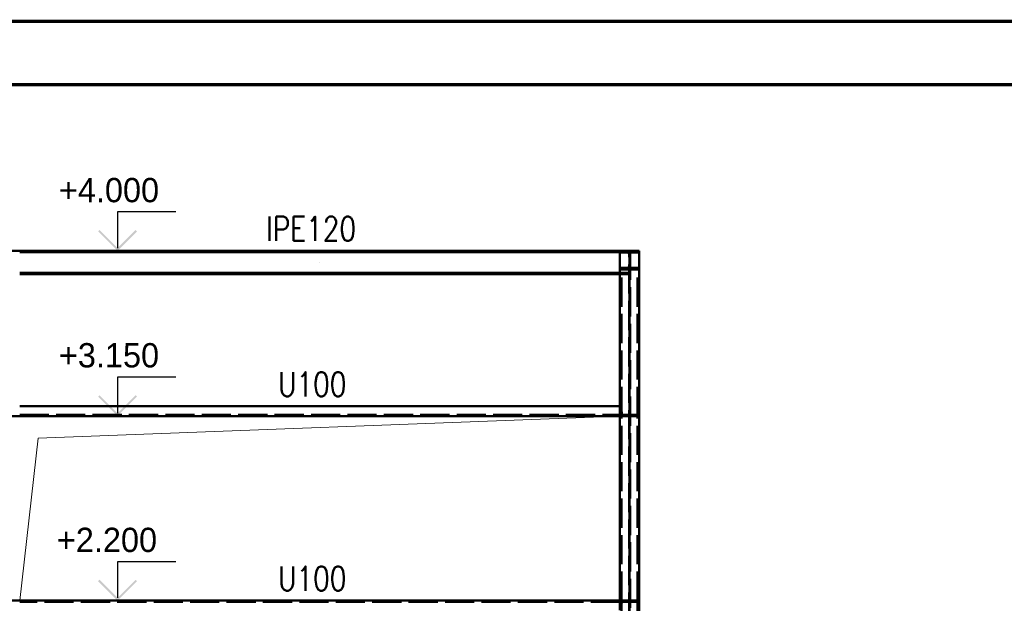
# Paper-space layout 'Layout1' of a CAD drawing. Extents: x -2 to 1083, y -36 to 422.
# Tile 23 of 67: x 445 to 546, y 360 to 420. Entities that reach past the tile are written whole.
import ezdxf
from ezdxf.enums import TextEntityAlignment as Align

# ---------------------------------------------------------------- set-up
doc = ezdxf.new("R2010")
doc.units = 0
doc.linetypes.add('ACAD_ISO02W100', pattern=[15, 12, -3])
doc.linetypes.add('ACAD_ISO04W100', pattern=[30.5, 24, -3, 0.5, -3])
doc.layers.get('DEFPOINTS').update_dxf_attribs({"color": 132, "linetype": 'CONTINUOUS'})
doc.layers.add('RAMECEK_HP', color=251, linetype='CONTINUOUS')
for name, color, linetype, lineweight in [('SS_KOTY-VYSKOVA', 140, 'CONTINUOUS', 25), ('SS_LEMOVÁNÍ', 21, 'CONTINUOUS', 50), ('SS_PODKLADY', 9, 'CONTINUOUS', 13), ('SS_POPIS_PROFILU', 13, 'CONTINUOUS', 25), ('SS_SLOUPY', 143, 'CONTINUOUS', 50), ('SS_VAZNICE', 113, 'CONTINUOUS', 50), ('SS_ZTUŽENÍ', 81, 'CONTINUOUS', 50)]:
    doc.layers.add(name, color=color, linetype=linetype, lineweight=lineweight)
doc.styles.add('ROMANS', font='romans.shx', dxfattribs={"width": 0.8})
doc.styles.add('romans.shx', font='romans.shx', dxfattribs={"height": 5})

# ---------------------------------------------------------------- blocks, each defined once
blk = doc.blocks.new('*U6')
at = {"layer": 'RAMECEK_HP', "lineweight": 35, "const_width": 0.35}
for points in [[(0, 420), (0, 0), (891, 0), (891, 420)], [(6.5, 413.5), (6.5, 6.5), (884.5, 6.5), (884.5, 413.5)]]:
    blk.add_lwpolyline(points, close=True, dxfattribs=at)
at = {"layer": 'DEFPOINTS', "style": 'ROMANS', "width": 0.8}
blk.add_attdef('TISK', text='', height=10, dxfattribs=at).set_placement((891, -33), align=Align.RIGHT)

psp = doc.layouts.get("Layout1")

# ---------------------------------------------------------------- hatches: boundary and pattern name
at = {"layer": 'SS_KOTY-VYSKOVA'}
for points in [[(453.2772, 398.5298), (453.1358, 398.3883), (455.1358, 396.3883), (457.1358, 398.3883), (456.9944, 398.5298), (455.1358, 396.6712)], [(453.2772, 381.5298), (453.1358, 381.3883), (455.1358, 379.3883), (457.1358, 381.3883), (456.9944, 381.5298), (455.1358, 379.6712)], [(453.2772, 362.5298), (453.1358, 362.3883), (455.1358, 360.3883), (457.1358, 362.3883), (456.9944, 362.5298), (455.1358, 360.6712)]]:
    psp.add_hatch(color=256, dxfattribs=at).paths.add_polyline_path(points)

# ---------------------------------------------------------------- linework, layer by layer
for p, q in [((461.1358, 400.3883, 25627.96), (455.1358, 400.3883, 25627.96)), ((455.1358, 400.3883, 25627.96), (455.1358, 396.6712, 25627.96)), ((455.1358, 396.3883), (444.0596, 396.3883)), ((461.1358, 383.3883, 25627.96), (455.1358, 383.3883, 25627.96)), ((455.1358, 383.3883, 25627.96), (455.1358, 379.6712, 25627.96)), ((455.1358, 379.3883), (445.0595, 379.3883)), ((461.1358, 364.3883, 25627.96), (455.1358, 364.3883, 25627.96)), ((455.1358, 364.3883, 25627.96), (455.1358, 360.6712, 25627.96)), ((455.1358, 360.3883), (445.0595, 360.3883))]:
    psp.add_line(p, q, dxfattribs=at)
at = {"layer": 'SS_LEMOVÁNÍ', "color": 7, "linetype": 'ACAD_ISO04W100', "ltscale": 0.25}
for p, q in [((507.8587, 336.3883), (507.8587, 396.3883)), ((444.0587, 379.3883), (507.8587, 379.3883)), ((507.8587, 379.3883), (507.8587, 379.3883)), ((507.8587, 360.3883), (507.8587, 379.3883)), ((444.0587, 360.3883), (507.8587, 360.3883)), ((507.8587, 360.3883), (507.8587, 360.3883))]:
    psp.add_line(p, q, dxfattribs=at)
at = {"layer": 'SS_LEMOVÁNÍ', "color": 3, "linetype": 'ACAD_ISO02W100', "ltscale": 0.25}
for p, q in [((507.0287, 379.3883), (507.0287, 394.4683)), ((508.6887, 379.3883), (508.6887, 394.4683)), ((506.9056, 380.3883), (506.8587, 380.3883)), ((507.0466, 379.6648), (506.9953, 380.3055)), ((508.7221, 380.3055), (508.6708, 379.6648)), ((508.8587, 380.3883), (508.8118, 380.3883)), ((445.0587, 379.5083), (506.8587, 379.5083)), ((506.8587, 379.3883), (508.8587, 379.3883)), ((507.0287, 360.3883), (507.0287, 379.3883)), ((507.216, 379.5083), (508.5014, 379.5083)), ((508.6887, 360.3883), (508.6887, 379.3883)), ((506.8587, 360.2683), (445.0587, 360.2683)), ((508.8587, 360.3883), (506.8587, 360.3883)), ((507.0287, 336.3883), (507.0287, 360.3883)), ((508.5014, 360.2683), (507.216, 360.2683)), ((508.6887, 336.3883), (508.6887, 360.3883))]:
    psp.add_line(p, q, dxfattribs=at)
at = {"layer": 'SS_LEMOVÁNÍ', "color": 1, "linetype": 'Continuous', "ltscale": 0.25}
for p, q in [((506.8587, 380.3883), (445.0587, 380.3883)), ((506.8587, 380.3883), (506.8587, 379.3883)), ((445.0587, 379.3883), (506.8587, 379.3883)), ((506.8587, 360.3883), (445.0587, 360.3883)), ((506.8587, 360.3883), (506.8587, 359.3883))]:
    psp.add_line(p, q, dxfattribs=at)
at = {"layer": 'SS_LEMOVÁNÍ', "color": 3, "linetype": 'ACAD_ISO02W100', "ltscale": 0.25}
for centre, start, end in [((506.9056, 380.2983), 4.574, 90), ((508.8118, 380.2983), 90, 175.426)]:
    psp.add_arc(centre, 0.09, start, end, dxfattribs=at)
at = {"layer": 'SS_LEMOVÁNÍ', "color": 3, "linetype": 'ACAD_ISO02W100', "ltscale": 0.25, "extrusion": (0, 6.12323e-17, -1)}
for centre, start, end in [((-507.216, 379.6783), 270, 355.426), ((-508.5014, 379.6783), 184.574, 270), ((-508.5014, 360.0983), 90, 175.426)]:
    psp.add_arc(centre, 0.17, start, end, dxfattribs=at)
at = {"layer": 'SS_LEMOVÁNÍ', "color": 3, "linetype": 'ACAD_ISO02W100', "ltscale": 0.25, "extrusion": (8.28135e-13, -3.82363e-13, -1)}
psp.add_arc((-507.216, 360.0983), 0.17, 4.574, 90, dxfattribs=at)
at = {"layer": 'SS_PODKLADY', "elevation": 25627.96}
psp.add_lwpolyline([(445.0587, 360.3883), (446.9667, 377.1102), (506.8587, 379.3883)], dxfattribs=at)
at = {"layer": 'SS_SLOUPY', "color": 1, "linetype": 'Continuous', "ltscale": 0.25}
for p, q in [((508.8587, 396.3883), (506.8587, 396.3883)), ((506.8587, 396.3883), (506.8587, 380.3883)), ((508.8587, 316.9884), (508.8587, 396.3883)), ((506.8587, 379.3883), (506.8587, 360.3883))]:
    psp.add_line(p, q, dxfattribs=at)
at = {"layer": 'SS_SLOUPY', "color": 3, "linetype": 'ACAD_ISO02W100', "ltscale": 0.25}
for p, q in [((506.8587, 396.2283), (507.5687, 396.2283)), ((507.8087, 316.9884), (507.8087, 396.3883)), ((507.9087, 396.3883), (507.9087, 316.9884)), ((508.1487, 396.2283), (508.8587, 396.2283)), ((507.5687, 394.6283), (506.8587, 394.6283)), ((508.8587, 394.4683), (506.8587, 394.4683)), ((508.8587, 394.6283), (508.1487, 394.6283))]:
    psp.add_line(p, q, dxfattribs=at)
at = {"layer": 'SS_SLOUPY', "color": 7, "linetype": 'ACAD_ISO04W100', "ltscale": 0.25}
for p in [(507.8587, 316.3883), (507.8587, 396.3883)]:
    psp.add_line(p, (507.8587, 396.3883), dxfattribs=at)
at = {"layer": 'SS_SLOUPY', "color": 3, "linetype": 'ACAD_ISO02W100', "ltscale": 0.25, "extrusion": (-5.023e-13, -1.2126e-12, -1)}
psp.add_arc((-507.5687, 395.9883), 0.24, 90, 179.988463, dxfattribs=at)
at = {"layer": 'SS_SLOUPY', "color": 3, "linetype": 'ACAD_ISO02W100', "ltscale": 0.25, "extrusion": (9.09495e-13, -3.76664e-13, -1)}
psp.add_arc((-508.1487, 395.9883), 0.24, 0, 90, dxfattribs=at)
at = {"layer": 'SS_SLOUPY', "color": 3, "linetype": 'ACAD_ISO02W100', "ltscale": 0.25, "extrusion": (-5.023e-13, 1.21272e-12, -1)}
psp.add_arc((-507.5687, 394.8683), 0.24, 180.011554, 270, dxfattribs=at)
at = {"layer": 'SS_SLOUPY', "color": 3, "linetype": 'ACAD_ISO02W100', "ltscale": 0.25, "extrusion": (9.09495e-13, 3.76786e-13, -1)}
psp.add_arc((-508.1487, 394.8683), 0.24, 270, 0, dxfattribs=at)
at = {"layer": 'SS_VAZNICE', "color": 7, "linetype": 'ACAD_ISO04W100', "ltscale": 0.25}
psp.add_line((444.0587, 396.3883), (507.8587, 396.3883), dxfattribs=at)
at = {"layer": 'SS_VAZNICE', "color": 1, "linetype": 'ACAD_ISO04W100', "ltscale": 0.25}
for p, q in [((444.0587, 396.3883), (507.8587, 396.3883)), ((475.9587, 395.1883), (475.9587, 395.1883))]:
    psp.add_line(p, q, dxfattribs=at)
at = {"layer": 'SS_VAZNICE', "color": 1, "linetype": 'Continuous', "ltscale": 0.25}
for p, q in [((506.8587, 396.3883), (445.0587, 396.3883)), ((506.8587, 396.2623), (445.0587, 396.2623)), ((445.0587, 394.1143), (506.8587, 394.1143)), ((506.8587, 393.9883), (445.0587, 393.9883))]:
    psp.add_line(p, q, dxfattribs=at)
at = {"layer": 'SS_VAZNICE', "color": 3, "linetype": 'ACAD_ISO02W100', "ltscale": 0.25}
for p, q in [((507.8087, 396.2623), (506.8587, 396.2623)), ((506.8587, 394.1143), (507.8087, 394.1143)), ((507.8087, 393.9883), (506.8587, 393.9883))]:
    psp.add_line(p, q, dxfattribs=at)
at = {"layer": 'SS_ZTUŽENÍ', "color": 7, "linetype": 'ACAD_ISO04W100', "ltscale": 0.25}
psp.add_line((507.8587, 360.3883), (507.8587, 336.3883), dxfattribs=at)

# ---------------------------------------------------------------- block references
at = {"layer": 'RAMECEK_HP'}
psp.add_blockref('*U6', (0, 0), dxfattribs=at)

# ---------------------------------------------------------------- texts
at = {"layer": 'SS_KOTY-VYSKOVA'}
for s, p in [('+4.000', (449.0938, 401.3883)), ('+3.150', (449.0938, 384.3883)), ('+2.200', (448.8855, 365.3883))]:
    psp.add_text(s, height=2.5, dxfattribs=at).set_placement(p)
at = {"layer": 'SS_POPIS_PROFILU', "color": 13, "style": 'romans.shx', "width": 0.8}
for s, p in [('IPE120', (470.4337, 397.4093)), ('U100', (471.6718, 381.4093)), ('U100', (471.6718, 361.4093))]:
    psp.add_text(s, height=2.5, dxfattribs=at).set_placement(p)

doc.saveas('drawing.dxf')
